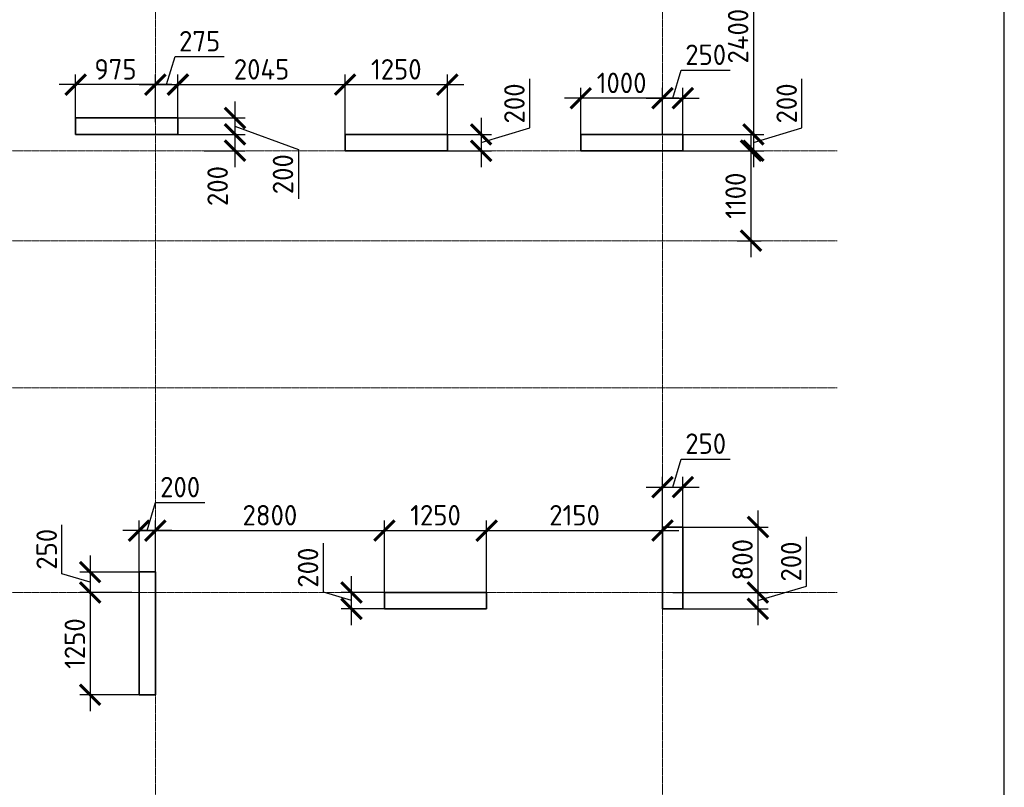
# Model space of a CAD drawing. Header units: millimetres. Extents: x 263826 to 1718326, y -423071 to 70137.
# Tile 86 of 256: x 483383 to 495421, y -244918 to -235534. Entities that reach past the tile are written whole.
import ezdxf

# ---------------------------------------------------------------- set-up
doc = ezdxf.new("R2010")
doc.units = ezdxf.units.MM
doc.linetypes.add('______5', pattern=[1100, 800, -100, 100, -100])
doc.linetypes.add('осевая', pattern=[50.8, 31.75, -6.35, 6.35, -6.35])
doc.layers.add('Колонна_ бетон', color=7, linetype='Continuous', lineweight=50, true_color=0xb4b496)
for name, color, linetype, lineweight in [('Оси', 40, '______5', 18), ('размер', 1, 'Continuous', 25), ('РАЗМЕРЫ', 1, 'Continuous', 9), ('СТЕНЫ', 3, 'Continuous', 30)]:
    doc.layers.add(name, color=color, linetype=linetype, lineweight=lineweight)
doc.layers.add('ТОЛСТЫЕ_ОСНОВНЫЕ', color=6, linetype='Continuous')
doc.styles.add('GOST-2.304_Type-B', font='GOST_Common.ttf')
doc.dimstyles.new('СПДС', dxfattribs={"dimscale": 100, "dimtxt": 2.5, "dimasz": 2.5, "dimexe": 1.25, "dimexo": 0, "dimtad": 1, "dimdec": 0, "dimtxsty": 'GOST-2.304_Type-B', "dimblk": 'ARCHTICK', "dimcen": 2.5, "dimdle": 2, "dimadec": 0, "dimazin": 2, "dimtfac": 0.75, "dimtdec": 0, "dimtmove": 1, "dimatfit": 3, "dimfxl": 1, "dimtolj": 1, "dimarcsym": 1})

# ---------------------------------------------------------------- blocks, each defined once
blk = doc.blocks.new('оси2')
at = {"layer": 'Оси', "color": 16, "linetype": 'осевая', "lineweight": 0, "ltscale": 0.5, "transparency": 33554687}
for p, q in [((1024245.5, 5465.4), (1024245.5, -20739.3)), ((1030445.5, 5465.4), (1030445.5, -20739.3)), ((979200, -4392.9), (1032582.1, -4392.9)), ((979200, -5492.9), (1032582.1, -5492.9)), ((979200, -7292.9), (1032582.1, -7292.9)), ((979200, -9792.9), (1032582.1, -9792.9))]:
    blk.add_line(p, q, dxfattribs=at)
blk = doc.blocks.new('_ArchTick')
at = {"color": 0, "linetype": 'ByBlock', "const_width": 0.15}
blk.add_lwpolyline([(-0.5, -0.5), (0.5, 0.5)], dxfattribs=at)
blk = doc.blocks.new('*D922')
at = {"layer": 'DEFPOINTS', "color": 0, "lineweight": 0, "transparency": 16777216}
for p in [(484842, -241780), (484842, -242458, -360), (485042, -242458, -360)]:
    blk.add_point(p, dxfattribs=at)
at = {"layer": 'РАЗМЕРЫ', "color": 0, "lineweight": -2, "transparency": 16777216}
for p, q in [((484942, -241780), (485045, -241436)), ((485045, -241436), (485645, -241436)), ((484842, -242458), (484842, -241655)), ((485042, -242458), (485042, -241655)), ((485242, -241780), (484642, -241780))]:
    blk.add_line(p, q, dxfattribs=at)
at = {"layer": 'РАЗМЕРЫ', "color": 0, "lineweight": -2, "transparency": 16777216, "xscale": 250, "yscale": 250, "zscale": 250, "rotation": 180}
blk.add_blockref('_ArchTick', (484842, -241780), dxfattribs=at)
at = {"layer": 'РАЗМЕРЫ', "color": 0, "lineweight": -2, "transparency": 16777216, "xscale": 250, "yscale": 250, "zscale": 250}
blk.add_blockref('_ArchTick', (485042, -241780), dxfattribs=at)
at = {"layer": 'РАЗМЕРЫ', "color": 0, "lineweight": 0, "transparency": 16777216, "insert": (485345, -241248), "char_height": 250, "attachment_point": 5, "style": 'GOST-2.304_Type-B'}
blk.add_mtext('\\A1;200', dxfattribs=at)
blk = doc.blocks.new('*D923')
at = {"layer": 'DEFPOINTS', "color": 0, "lineweight": 0, "transparency": 16777216}
for p in [(484942, -242286, -200), (484244, -242536), (484752, -242536, -560)]:
    blk.add_point(p, dxfattribs=at)
at = {"layer": 'РАЗМЕРЫ', "color": 0, "lineweight": -2, "transparency": 16777216}
for p, q in [((483900, -242308), (483900, -241708)), ((484244, -242086), (484244, -242736)), ((484244, -242411), (483900, -242308)), ((484942, -242286), (484119, -242286)), ((484752, -242536), (484119, -242536))]:
    blk.add_line(p, q, dxfattribs=at)
at = {"layer": 'РАЗМЕРЫ', "color": 0, "lineweight": -2, "transparency": 16777216, "xscale": 250, "yscale": 250, "zscale": 250}
for p, rotation in [((484244, -242286), 90), ((484244, -242536), 270)]:
    blk.add_blockref('_ArchTick', p, dxfattribs=dict(at, rotation=rotation))
at = {"layer": 'РАЗМЕРЫ', "color": 0, "lineweight": 0, "transparency": 16777216, "insert": (483713, -242008), "char_height": 250, "attachment_point": 5, "rotation": 90, "style": 'GOST-2.304_Type-B'}
blk.add_mtext('\\A1;250', dxfattribs=at)
blk = doc.blocks.new('*D924')
at = {"layer": 'DEFPOINTS', "color": 0, "lineweight": 0, "transparency": 16777216}
for p in [(484752, -242536, -560), (484244, -243786), (484942, -243786, -200)]:
    blk.add_point(p, dxfattribs=at)
at = {"layer": 'РАЗМЕРЫ', "color": 0, "lineweight": -2, "transparency": 16777216}
for p, q in [((484244, -242336), (484244, -243986)), ((484752, -242536), (484119, -242536)), ((484942, -243786), (484119, -243786))]:
    blk.add_line(p, q, dxfattribs=at)
at = {"layer": 'РАЗМЕРЫ', "color": 0, "lineweight": -2, "transparency": 16777216, "xscale": 250, "yscale": 250, "zscale": 250}
for p, rotation in [((484244, -242536), 90), ((484244, -243786), 270)]:
    blk.add_blockref('_ArchTick', p, dxfattribs=dict(at, rotation=rotation))
at = {"layer": 'РАЗМЕРЫ', "color": 0, "lineweight": 0, "transparency": 16777216, "insert": (484057, -243161), "char_height": 250, "attachment_point": 5, "rotation": 90, "style": 'GOST-2.304_Type-B'}
blk.add_mtext('\\A1;1250', dxfattribs=at)
blk = doc.blocks.new('*D925')
at = {"layer": 'DEFPOINTS', "color": 0, "lineweight": 0, "transparency": 16777216}
for p in [(487842, -241780), (485042, -242458, -360), (487842, -242586)]:
    blk.add_point(p, dxfattribs=at)
at = {"layer": 'РАЗМЕРЫ', "color": 0, "lineweight": -2, "transparency": 16777216}
for p, q in [((485042, -242458), (485042, -241655)), ((487842, -242586), (487842, -241655)), ((484842, -241780), (488042, -241780))]:
    blk.add_line(p, q, dxfattribs=at)
at = {"layer": 'РАЗМЕРЫ', "color": 0, "lineweight": -2, "transparency": 16777216, "xscale": 250, "yscale": 250, "zscale": 250, "rotation": 180}
blk.add_blockref('_ArchTick', (485042, -241780), dxfattribs=at)
at = {"layer": 'РАЗМЕРЫ', "color": 0, "lineweight": -2, "transparency": 16777216, "xscale": 250, "yscale": 250, "zscale": 250}
blk.add_blockref('_ArchTick', (487842, -241780), dxfattribs=at)
at = {"layer": 'РАЗМЕРЫ', "color": 0, "lineweight": 0, "transparency": 16777216, "insert": (486442, -241592), "char_height": 250, "attachment_point": 5, "style": 'GOST-2.304_Type-B'}
blk.add_mtext('\\A1;2800', dxfattribs=at)
blk = doc.blocks.new('*D926')
at = {"layer": 'DEFPOINTS', "color": 0, "lineweight": 0, "transparency": 16777216}
for p in [(489092, -241780), (487842, -242586), (489092, -242586)]:
    blk.add_point(p, dxfattribs=at)
at = {"layer": 'РАЗМЕРЫ', "color": 0, "lineweight": -2, "transparency": 16777216}
for p, q in [((487842, -242586), (487842, -241655)), ((489092, -242586), (489092, -241655)), ((487642, -241780), (489292, -241780))]:
    blk.add_line(p, q, dxfattribs=at)
at = {"layer": 'РАЗМЕРЫ', "color": 0, "lineweight": -2, "transparency": 16777216, "xscale": 250, "yscale": 250, "zscale": 250, "rotation": 180}
blk.add_blockref('_ArchTick', (487842, -241780), dxfattribs=at)
at = {"layer": 'РАЗМЕРЫ', "color": 0, "lineweight": -2, "transparency": 16777216, "xscale": 250, "yscale": 250, "zscale": 250}
blk.add_blockref('_ArchTick', (489092, -241780), dxfattribs=at)
at = {"layer": 'РАЗМЕРЫ', "color": 0, "lineweight": 0, "transparency": 16777216, "insert": (488467, -241592), "char_height": 250, "attachment_point": 5, "style": 'GOST-2.304_Type-B'}
blk.add_mtext('\\A1;1250', dxfattribs=at)
blk = doc.blocks.new('*D927')
at = {"layer": 'DEFPOINTS', "color": 0, "lineweight": 0, "transparency": 16777216}
for p in [(491242, -241780), (491242, -242440), (489092, -242586)]:
    blk.add_point(p, dxfattribs=at)
at = {"layer": 'РАЗМЕРЫ', "color": 0, "lineweight": -2, "transparency": 16777216}
for p, q in [((489092, -242586), (489092, -241655)), ((491242, -242440), (491242, -241655)), ((488892, -241780), (491442, -241780))]:
    blk.add_line(p, q, dxfattribs=at)
at = {"layer": 'РАЗМЕРЫ', "color": 0, "lineweight": -2, "transparency": 16777216, "xscale": 250, "yscale": 250, "zscale": 250, "rotation": 180}
blk.add_blockref('_ArchTick', (489092, -241780), dxfattribs=at)
at = {"layer": 'РАЗМЕРЫ', "color": 0, "lineweight": -2, "transparency": 16777216, "xscale": 250, "yscale": 250, "zscale": 250}
blk.add_blockref('_ArchTick', (491242, -241780), dxfattribs=at)
at = {"layer": 'РАЗМЕРЫ', "color": 0, "lineweight": 0, "transparency": 16777216, "insert": (490167, -241592), "char_height": 250, "attachment_point": 5, "style": 'GOST-2.304_Type-B'}
blk.add_mtext('\\A1;2150', dxfattribs=at)
blk = doc.blocks.new('*D957')
at = {"layer": 'DEFPOINTS', "color": 0, "lineweight": 0, "transparency": 16777216}
for p in [(485317, -236328), (485042, -236786), (485317, -236786)]:
    blk.add_point(p, dxfattribs=at)
at = {"layer": 'РАЗМЕРЫ', "color": 0, "lineweight": -2, "transparency": 16777216}
for p, q in [((485179, -236328), (485283, -235984)), ((485283, -235984), (485883, -235984)), ((485042, -236786), (485042, -236203)), ((485317, -236786), (485317, -236203)), ((484842, -236328), (485517, -236328))]:
    blk.add_line(p, q, dxfattribs=at)
at = {"layer": 'РАЗМЕРЫ', "color": 0, "lineweight": -2, "transparency": 16777216, "xscale": 250, "yscale": 250, "zscale": 250, "rotation": 180}
blk.add_blockref('_ArchTick', (485042, -236328), dxfattribs=at)
at = {"layer": 'РАЗМЕРЫ', "color": 0, "lineweight": -2, "transparency": 16777216, "xscale": 250, "yscale": 250, "zscale": 250}
blk.add_blockref('_ArchTick', (485317, -236328), dxfattribs=at)
at = {"layer": 'РАЗМЕРЫ', "color": 0, "lineweight": 0, "transparency": 16777216, "insert": (485583, -235797), "char_height": 250, "attachment_point": 5, "style": 'GOST-2.304_Type-B'}
blk.add_mtext('\\A1;275', dxfattribs=at)
blk = doc.blocks.new('*D958')
at = {"layer": 'DEFPOINTS', "color": 0, "lineweight": 0, "transparency": 16777216}
for p in [(484067, -236328), (484067, -236786), (485042, -236786)]:
    blk.add_point(p, dxfattribs=at)
at = {"layer": 'РАЗМЕРЫ', "color": 0, "lineweight": -2, "transparency": 16777216}
for p, q in [((484067, -236786), (484067, -236203)), ((485042, -236786), (485042, -236203)), ((485242, -236328), (483867, -236328))]:
    blk.add_line(p, q, dxfattribs=at)
at = {"layer": 'РАЗМЕРЫ', "color": 0, "lineweight": -2, "transparency": 16777216, "xscale": 250, "yscale": 250, "zscale": 250, "rotation": 180}
blk.add_blockref('_ArchTick', (484067, -236328), dxfattribs=at)
at = {"layer": 'РАЗМЕРЫ', "color": 0, "lineweight": -2, "transparency": 16777216, "xscale": 250, "yscale": 250, "zscale": 250}
blk.add_blockref('_ArchTick', (485042, -236328), dxfattribs=at)
at = {"layer": 'РАЗМЕРЫ', "color": 0, "lineweight": 0, "transparency": 16777216, "insert": (484554, -236141), "char_height": 250, "attachment_point": 5, "style": 'GOST-2.304_Type-B'}
blk.add_mtext('\\A1;975', dxfattribs=at)
blk = doc.blocks.new('*D959')
at = {"layer": 'DEFPOINTS', "color": 0, "lineweight": 0, "transparency": 16777216}
for p in [(485317, -236736, -200), (485317, -236936, -200), (486015, -236936)]:
    blk.add_point(p, dxfattribs=at)
at = {"layer": 'РАЗМЕРЫ', "color": 0, "lineweight": -2, "transparency": 16777216}
for p, q in [((486015, -236536), (486015, -237136)), ((485317, -236736), (486140, -236736)), ((486015, -236836), (486790, -237123)), ((485317, -236936), (486140, -236936)), ((486790, -237123), (486790, -237723))]:
    blk.add_line(p, q, dxfattribs=at)
at = {"layer": 'РАЗМЕРЫ', "color": 0, "lineweight": -2, "transparency": 16777216, "xscale": 250, "yscale": 250, "zscale": 250}
for p, rotation in [((486015, -236736), 90), ((486015, -236936), 270)]:
    blk.add_blockref('_ArchTick', p, dxfattribs=dict(at, rotation=rotation))
at = {"layer": 'РАЗМЕРЫ', "color": 0, "lineweight": 0, "transparency": 16777216, "insert": (486602, -237423), "char_height": 250, "attachment_point": 5, "rotation": 90, "style": 'GOST-2.304_Type-B'}
blk.add_mtext('\\A1;200', dxfattribs=at)
blk = doc.blocks.new('*D960')
at = {"layer": 'DEFPOINTS', "color": 0, "lineweight": 0, "transparency": 16777216}
for p in [(485728, -236936), (485640, -237136, -560), (486015, -237136)]:
    blk.add_point(p, dxfattribs=at)
at = {"layer": 'РАЗМЕРЫ', "color": 0, "lineweight": -2, "transparency": 16777216}
for p, q in [((486015, -236736), (486015, -237336)), ((485728, -236936), (486140, -236936)), ((485640, -237136), (486140, -237136))]:
    blk.add_line(p, q, dxfattribs=at)
at = {"layer": 'РАЗМЕРЫ', "color": 0, "lineweight": -2, "transparency": 16777216, "xscale": 250, "yscale": 250, "zscale": 250}
for p, rotation in [((486015, -236936), 90), ((486015, -237136), 270)]:
    blk.add_blockref('_ArchTick', p, dxfattribs=dict(at, rotation=rotation))
at = {"layer": 'РАЗМЕРЫ', "color": 0, "lineweight": 0, "transparency": 16777216, "insert": (485803, -237568), "char_height": 250, "attachment_point": 5, "rotation": 90, "style": 'GOST-2.304_Type-B'}
blk.add_mtext('\\A1;200', dxfattribs=at)
blk = doc.blocks.new('*D961')
at = {"layer": 'DEFPOINTS', "color": 0, "lineweight": 0, "transparency": 16777216}
for p in [(487362, -236328), (485317, -236786), (487362, -236986)]:
    blk.add_point(p, dxfattribs=at)
at = {"layer": 'РАЗМЕРЫ', "color": 0, "lineweight": -2, "transparency": 16777216}
for p, q in [((485317, -236786), (485317, -236203)), ((487362, -236986), (487362, -236203)), ((485117, -236328), (487562, -236328))]:
    blk.add_line(p, q, dxfattribs=at)
at = {"layer": 'РАЗМЕРЫ', "color": 0, "lineweight": -2, "transparency": 16777216, "xscale": 250, "yscale": 250, "zscale": 250, "rotation": 180}
blk.add_blockref('_ArchTick', (485317, -236328), dxfattribs=at)
at = {"layer": 'РАЗМЕРЫ', "color": 0, "lineweight": -2, "transparency": 16777216, "xscale": 250, "yscale": 250, "zscale": 250}
blk.add_blockref('_ArchTick', (487362, -236328), dxfattribs=at)
at = {"layer": 'РАЗМЕРЫ', "color": 0, "lineweight": 0, "transparency": 16777216, "insert": (486340, -236141), "char_height": 250, "attachment_point": 5, "style": 'GOST-2.304_Type-B'}
blk.add_mtext('\\A1;2045', dxfattribs=at)
blk = doc.blocks.new('*D962')
at = {"layer": 'DEFPOINTS', "color": 0, "lineweight": 0, "transparency": 16777216}
for p in [(488612, -236328), (487362, -236986), (488612, -236986)]:
    blk.add_point(p, dxfattribs=at)
at = {"layer": 'РАЗМЕРЫ', "color": 0, "lineweight": -2, "transparency": 16777216}
for p, q in [((487362, -236986), (487362, -236203)), ((488612, -236986), (488612, -236203)), ((487162, -236328), (488812, -236328))]:
    blk.add_line(p, q, dxfattribs=at)
at = {"layer": 'РАЗМЕРЫ', "color": 0, "lineweight": -2, "transparency": 16777216, "xscale": 250, "yscale": 250, "zscale": 250, "rotation": 180}
blk.add_blockref('_ArchTick', (487362, -236328), dxfattribs=at)
at = {"layer": 'РАЗМЕРЫ', "color": 0, "lineweight": -2, "transparency": 16777216, "xscale": 250, "yscale": 250, "zscale": 250}
blk.add_blockref('_ArchTick', (488612, -236328), dxfattribs=at)
at = {"layer": 'РАЗМЕРЫ', "color": 0, "lineweight": 0, "transparency": 16777216, "insert": (487987, -236141), "char_height": 250, "attachment_point": 5, "style": 'GOST-2.304_Type-B'}
blk.add_mtext('\\A1;1250', dxfattribs=at)
blk = doc.blocks.new('*D963')
at = {"layer": 'DEFPOINTS', "color": 0, "lineweight": 0, "transparency": 16777216}
for p in [(488612, -236936), (488612, -237136, -560), (489025, -237136)]:
    blk.add_point(p, dxfattribs=at)
at = {"layer": 'РАЗМЕРЫ', "color": 0, "lineweight": -2, "transparency": 16777216}
for p, q in [((489618, -236858), (489618, -236258)), ((489025, -236736), (489025, -237336)), ((489025, -237036), (489618, -236858)), ((488612, -236936), (489150, -236936)), ((488612, -237136), (489150, -237136))]:
    blk.add_line(p, q, dxfattribs=at)
at = {"layer": 'РАЗМЕРЫ', "color": 0, "lineweight": -2, "transparency": 16777216, "xscale": 250, "yscale": 250, "zscale": 250}
for p, rotation in [((489025, -236936), 90), ((489025, -237136), 270)]:
    blk.add_blockref('_ArchTick', p, dxfattribs=dict(at, rotation=rotation))
at = {"layer": 'РАЗМЕРЫ', "color": 0, "lineweight": 0, "transparency": 16777216, "insert": (489431, -236558), "char_height": 250, "attachment_point": 5, "rotation": 90, "style": 'GOST-2.304_Type-B'}
blk.add_mtext('\\A1;200', dxfattribs=at)
blk = doc.blocks.new('*D977')
at = {"layer": 'DEFPOINTS', "color": 0, "transparency": 16777216}
for p in [(491797, -237136, -560), (492324, -237136), (492155, -238236, -560)]:
    blk.add_point(p, dxfattribs=at)
at = {"layer": 'РАЗМЕРЫ', "color": 0, "lineweight": -2, "transparency": 16777216}
for p, q in [((492324, -238436), (492324, -236936)), ((491797, -237136), (492449, -237136)), ((492155, -238236), (492449, -238236))]:
    blk.add_line(p, q, dxfattribs=at)
at = {"layer": 'РАЗМЕРЫ', "color": 0, "lineweight": -2, "transparency": 16777216, "xscale": 250, "yscale": 250, "zscale": 250}
for p, rotation in [((492324, -237136), 90), ((492324, -238236), 270)]:
    blk.add_blockref('_ArchTick', p, dxfattribs=dict(at, rotation=rotation))
at = {"layer": 'РАЗМЕРЫ', "color": 0, "lineweight": 0, "transparency": 16777216, "insert": (492136, -237686), "char_height": 250, "attachment_point": 5, "rotation": 90, "style": 'GOST-2.304_Type-B'}
blk.add_mtext('\\A1;1100', dxfattribs=at)
blk = doc.blocks.new('*D984')
at = {"layer": 'DEFPOINTS', "color": 0, "transparency": 16777216}
for p in [(487440, -242536), (487951, -242536, -200), (487842, -242736, 360)]:
    blk.add_point(p, dxfattribs=at)
at = {"layer": 'РАЗМЕРЫ', "color": 0, "lineweight": -2, "transparency": 16777216}
for p, q in [((487096, -242533), (487096, -241933)), ((487440, -242936), (487440, -242336)), ((487440, -242636), (487096, -242533)), ((487951, -242536), (487315, -242536)), ((487842, -242736), (487315, -242736))]:
    blk.add_line(p, q, dxfattribs=at)
at = {"layer": 'РАЗМЕРЫ', "color": 0, "lineweight": -2, "transparency": 16777216, "xscale": 250, "yscale": 250, "zscale": 250}
for p, rotation in [((487440, -242536), 90), ((487440, -242736), 270)]:
    blk.add_blockref('_ArchTick', p, dxfattribs=dict(at, rotation=rotation))
at = {"layer": 'РАЗМЕРЫ', "color": 0, "lineweight": 0, "transparency": 16777216, "insert": (486908, -242233), "char_height": 250, "attachment_point": 5, "rotation": 90, "style": 'GOST-2.304_Type-B'}
blk.add_mtext('\\A1;200', dxfattribs=at)
blk = doc.blocks.new('*D982')
at = {"layer": 'DEFPOINTS', "color": 0, "transparency": 16777216}
for p in [(490242, -236494), (491242, -236840), (490242, -236986)]:
    blk.add_point(p, dxfattribs=at)
at = {"layer": 'размер', "color": 0, "lineweight": -2, "transparency": 16777216}
for p, q in [((490242, -236986), (490242, -236369)), ((491242, -236840), (491242, -236369)), ((491442, -236494), (490042, -236494))]:
    blk.add_line(p, q, dxfattribs=at)
at = {"layer": 'размер', "color": 0, "lineweight": -2, "transparency": 16777216, "xscale": 250, "yscale": 250, "zscale": 250, "rotation": 180}
blk.add_blockref('_ArchTick', (490242, -236494), dxfattribs=at)
at = {"layer": 'размер', "color": 0, "lineweight": -2, "transparency": 16777216, "xscale": 250, "yscale": 250, "zscale": 250}
blk.add_blockref('_ArchTick', (491242, -236494), dxfattribs=at)
at = {"layer": 'размер', "color": 0, "transparency": 16777216, "insert": (490742, -236307), "char_height": 250, "attachment_point": 5, "style": 'GOST-2.304_Type-B'}
blk.add_mtext('\\A1;1000', dxfattribs=at)
blk = doc.blocks.new('*D1019')
at = {"layer": 'DEFPOINTS', "color": 0, "transparency": 16777216}
for p in [(491492, -234536, -560), (491492, -236936, -560), (492354, -236936)]:
    blk.add_point(p, dxfattribs=at)
at = {"layer": 'РАЗМЕРЫ', "color": 0, "lineweight": -2, "transparency": 16777216}
for p, q in [((492354, -234336), (492354, -237136)), ((491492, -234536), (492479, -234536)), ((491492, -236936), (492479, -236936))]:
    blk.add_line(p, q, dxfattribs=at)
at = {"layer": 'РАЗМЕРЫ', "color": 0, "lineweight": -2, "transparency": 16777216, "xscale": 250, "yscale": 250, "zscale": 250}
for p, rotation in [((492354, -234536), 90), ((492354, -236936), 270)]:
    blk.add_blockref('_ArchTick', p, dxfattribs=dict(at, rotation=rotation))
at = {"layer": 'РАЗМЕРЫ', "color": 0, "lineweight": 0, "transparency": 16777216, "insert": (492166, -235736), "char_height": 250, "attachment_point": 5, "rotation": 90, "style": 'GOST-2.304_Type-B'}
blk.add_mtext('\\A1;2400', dxfattribs=at)
blk = doc.blocks.new('*D1020')
at = {"layer": 'DEFPOINTS', "color": 0, "transparency": 16777216}
for p in [(491492, -236936, -560), (491492, -237136, -560), (492354, -237136)]:
    blk.add_point(p, dxfattribs=at)
at = {"layer": 'РАЗМЕРЫ', "color": 0, "lineweight": -2, "transparency": 16777216}
for p, q in [((492947, -236858), (492947, -236258)), ((492354, -236736), (492354, -237336)), ((492354, -237036), (492947, -236858)), ((491492, -236936), (492479, -236936)), ((491492, -237136), (492479, -237136))]:
    blk.add_line(p, q, dxfattribs=at)
at = {"layer": 'РАЗМЕРЫ', "color": 0, "lineweight": -2, "transparency": 16777216, "xscale": 250, "yscale": 250, "zscale": 250}
for p, rotation in [((492354, -236936), 90), ((492354, -237136), 270)]:
    blk.add_blockref('_ArchTick', p, dxfattribs=dict(at, rotation=rotation))
at = {"layer": 'РАЗМЕРЫ', "color": 0, "lineweight": 0, "transparency": 16777216, "insert": (492760, -236558), "char_height": 250, "attachment_point": 5, "rotation": 90, "style": 'GOST-2.304_Type-B'}
blk.add_mtext('\\A1;200', dxfattribs=at)
blk = doc.blocks.new('*D1021')
at = {"layer": 'DEFPOINTS', "color": 0, "transparency": 16777216}
for p in [(491492, -236494), (491242, -236936, -560), (491492, -236936)]:
    blk.add_point(p, dxfattribs=at)
at = {"layer": 'РАЗМЕРЫ', "color": 0, "lineweight": -2, "transparency": 16777216}
for p, q in [((491367, -236494), (491470, -236151)), ((491470, -236151), (492070, -236151)), ((491242, -236936), (491242, -236369)), ((491492, -236936), (491492, -236369)), ((491042, -236494), (491692, -236494))]:
    blk.add_line(p, q, dxfattribs=at)
at = {"layer": 'РАЗМЕРЫ', "color": 0, "lineweight": -2, "transparency": 16777216, "xscale": 250, "yscale": 250, "zscale": 250, "rotation": 180}
blk.add_blockref('_ArchTick', (491242, -236494), dxfattribs=at)
at = {"layer": 'РАЗМЕРЫ', "color": 0, "lineweight": -2, "transparency": 16777216, "xscale": 250, "yscale": 250, "zscale": 250}
blk.add_blockref('_ArchTick', (491492, -236494), dxfattribs=at)
at = {"layer": 'РАЗМЕРЫ', "color": 0, "lineweight": 0, "transparency": 16777216, "insert": (491770, -235963), "char_height": 250, "attachment_point": 5, "style": 'GOST-2.304_Type-B'}
blk.add_mtext('\\A1;250', dxfattribs=at)
blk = doc.blocks.new('*D1022')
at = {"layer": 'DEFPOINTS', "color": 0, "lineweight": 0, "transparency": 16777216}
for p in [(491492, -241248), (491492, -241976, -560), (491242, -242440)]:
    blk.add_point(p, dxfattribs=at)
at = {"layer": 'РАЗМЕРЫ', "color": 0, "lineweight": -2, "transparency": 16777216}
for p, q in [((491367, -241248), (491470, -240905)), ((491470, -240905), (492070, -240905)), ((491242, -242440), (491242, -241123)), ((491492, -241976), (491492, -241123)), ((491042, -241248), (491692, -241248))]:
    blk.add_line(p, q, dxfattribs=at)
at = {"layer": 'РАЗМЕРЫ', "color": 0, "lineweight": -2, "transparency": 16777216, "xscale": 250, "yscale": 250, "zscale": 250, "rotation": 180}
blk.add_blockref('_ArchTick', (491242, -241248), dxfattribs=at)
at = {"layer": 'РАЗМЕРЫ', "color": 0, "lineweight": -2, "transparency": 16777216, "xscale": 250, "yscale": 250, "zscale": 250}
blk.add_blockref('_ArchTick', (491492, -241248), dxfattribs=at)
at = {"layer": 'РАЗМЕРЫ', "color": 0, "lineweight": 0, "transparency": 16777216, "insert": (491770, -240717), "char_height": 250, "attachment_point": 5, "style": 'GOST-2.304_Type-B'}
blk.add_mtext('\\A1;250', dxfattribs=at)
blk = doc.blocks.new('*D1023')
at = {"layer": 'DEFPOINTS', "color": 0, "transparency": 16777216}
for p in [(491367, -241736, -560), (491367, -242536, -560), (492408, -242536)]:
    blk.add_point(p, dxfattribs=at)
at = {"layer": 'РАЗМЕРЫ', "color": 0, "lineweight": -2, "transparency": 16777216}
for p, q in [((492408, -241536), (492408, -242736)), ((491367, -241736), (492533, -241736)), ((491367, -242536), (492533, -242536))]:
    blk.add_line(p, q, dxfattribs=at)
at = {"layer": 'РАЗМЕРЫ', "color": 0, "lineweight": -2, "transparency": 16777216, "xscale": 250, "yscale": 250, "zscale": 250}
for p, rotation in [((492408, -241736), 90), ((492408, -242536), 270)]:
    blk.add_blockref('_ArchTick', p, dxfattribs=dict(at, rotation=rotation))
at = {"layer": 'РАЗМЕРЫ', "color": 0, "lineweight": 0, "transparency": 16777216, "insert": (492220, -242136), "char_height": 250, "attachment_point": 5, "rotation": 90, "style": 'GOST-2.304_Type-B'}
blk.add_mtext('\\A1;800', dxfattribs=at)
blk = doc.blocks.new('*D1024')
at = {"layer": 'DEFPOINTS', "color": 0, "transparency": 16777216}
for p in [(491367, -242536, -560), (491492, -242736, -560), (492408, -242736)]:
    blk.add_point(p, dxfattribs=at)
at = {"layer": 'РАЗМЕРЫ', "color": 0, "lineweight": -2, "transparency": 16777216}
for p, q in [((493002, -242458), (493002, -241858)), ((492408, -242336), (492408, -242936)), ((491367, -242536), (492533, -242536)), ((492408, -242636), (493002, -242458)), ((491492, -242736), (492533, -242736))]:
    blk.add_line(p, q, dxfattribs=at)
at = {"layer": 'РАЗМЕРЫ', "color": 0, "lineweight": -2, "transparency": 16777216, "xscale": 250, "yscale": 250, "zscale": 250}
for p, rotation in [((492408, -242536), 90), ((492408, -242736), 270)]:
    blk.add_blockref('_ArchTick', p, dxfattribs=dict(at, rotation=rotation))
at = {"layer": 'РАЗМЕРЫ', "color": 0, "lineweight": 0, "transparency": 16777216, "insert": (492814, -242158), "char_height": 250, "attachment_point": 5, "rotation": 90, "style": 'GOST-2.304_Type-B'}
blk.add_mtext('\\A1;200', dxfattribs=at)
blk = doc.blocks.new('*U69')
at = {"layer": 'ТОЛСТЫЕ_ОСНОВНЫЕ', "color": 6}
blk.add_lwpolyline([(20, 5), (589, 5), (589, 415), (20, 415)], close=True, dxfattribs=at)

msp = doc.modelspace()

# ---------------------------------------------------------------- linework, layer by layer
at = {"layer": 'Колонна_ бетон', "color": 180, "linetype": 'Continuous', "lineweight": 35, "transparency": 33554687}
for p, q in [((484066.8803, -236735.88139, -200), (484066.8803, -236935.88139, -200)), ((485316.88027, -236735.88139, -200), (484066.8803, -236735.88139, -200)), ((485316.88027, -236935.88139, -200), (485316.88027, -236735.88139, -200)), ((485316.88027, -236935.88139, -200), (484066.8803, -236935.88139, -200)), ((487361.88034, -236935.88139, -200), (487361.88034, -237135.88139, -200)), ((488611.8803, -236935.88139, -200), (487361.88034, -236935.88139, -200)), ((488611.8803, -236935.88139, -200), (488611.8803, -237135.88139, -200)), ((487361.88034, -237135.88139, -200), (488611.8803, -237135.88139, -200)), ((485041.88027, -242285.88145, -200), (484841.88027, -242285.88145, -200)), ((484841.88027, -243785.88142, -200), (484841.88027, -242285.88145, -200)), ((485041.88027, -242285.88145, -200), (485041.88027, -243785.88142, -200)), ((487841.88084, -242735.88139, -200), (487841.88084, -242535.88139, -200)), ((487841.88084, -242535.88139, -200), (489091.88081, -242535.88139, -200)), ((489091.88081, -242535.88139, -200), (489091.88081, -242735.88139, -200)), ((489091.88081, -242735.88139, -200), (487841.88084, -242735.88139, -200)), ((484841.88027, -243785.88142, -200), (485041.88027, -243785.88142, -200))]:
    msp.add_line(p, q, dxfattribs=at)
at = {"layer": 'Колонна_ бетон', "color": 180, "linetype": 'Continuous', "lineweight": 35, "transparency": 33554687, "elevation": -559.99999}
for points in [[(491492.02043, -236935.88122), (490242.0208, -236935.88122), (490242.0208, -237135.88139), (491492.02043, -237135.88139)], [(491241.98582, -241735.88132), (491491.98582, -241735.88132), (491491.98582, -242735.88139), (491241.98582, -242735.88139)]]:
    msp.add_lwpolyline(points, close=True, dxfattribs=at)
at = {"layer": 'СТЕНЫ', "linetype": 'Continuous', "transparency": 33554687}
for p, q in [((490241.8803, -236935.88139, -200), (491241.88027, -236935.88139, -200)), ((490241.8803, -237135.88139, -200), (490241.8803, -236935.88139, -200)), ((490241.8803, -237135.88139, -200), (491241.88027, -237135.88139, -200))]:
    msp.add_line(p, q, dxfattribs=at)

# ---------------------------------------------------------------- block references
at = {"xscale": 100, "yscale": 100, "zscale": 100}
msp.add_blockref('*U69', (436520.8066, -265573.15111, 3100), dxfattribs=at)
at = {"layer": 'РАЗМЕРЫ'}
msp.add_blockref('оси2', (-539203.53067, -232742.99982, -559.99999), dxfattribs=at)

# ---------------------------------------------------------------- dimensions: what is measured, and where the dimension line sits
at = {"layer": 'размер', "color": 146, "true_color": 0x006272}
dim = msp.add_linear_dim(base=(490242.03044, -236494.40924, -360), p1=(491242.03041, -236840.11918, -360), p2=(490242.03044, -236985.88139, -360), dimstyle='СПДС', dxfattribs=at)
dim.commit()
dim.dimension.update_dxf_attribs({"geometry": '*D982', "text_midpoint": (490742.03043, -236306.90924, -360)})
at = {"layer": 'РАЗМЕРЫ', "color": 146, "lineweight": 0}
for base, p1, p2, picture, middle in [((492353.73603, -236935.88122), (491492.02229, -234535.88122, -559.99999), (491492.02043, -236935.88122, -559.99999), '*D1019', (492166.23603, -235735.88122)), ((492353.73603, -237135.88139), (491492.02043, -236935.88122, -559.99999), (491492.02043, -237135.88139, -559.99999), '*D1020', (492759.98603, -236795.25631)), ((492407.9573, -242535.88139), (491366.98582, -241735.88132, -559.99999), (491366.98582, -242535.88139, -559.99999), '*D1023', (492220.4573, -242135.88135)), ((487439.60072, -242535.88139, -360), (487841.88084, -242735.88139), (487951.45329, -242535.88139, -559.99999), '*D984', (486908.35072, -242470.25639, -360)), ((492407.9573, -242735.88139), (491366.98582, -242535.88139, -559.99999), (491491.98582, -242735.88139, -559.99999), '*D1024', (492814.2073, -242395.25639))]:
    dim = msp.add_linear_dim(base=base, p1=p1, p2=p2, angle=90, dimstyle='СПДС', dxfattribs=at)
    dim.commit()
    dim.dimension.update_dxf_attribs({"geometry": picture, "text_midpoint": middle})
at = {"layer": 'РАЗМЕРЫ', "color": 146, "lineweight": 0, "true_color": 0x006272}
for base, p1, p2, picture, middle in [((485317.03041, -236328.0601), (485041.88264, -236785.87632), (485317.03041, -236785.87632), '*D957', (485345.08153, -235796.8101)), ((484067.02431, -236328.0601), (485041.88264, -236785.87632), (484067.02431, -236785.87632), '*D958', (484554.45347, -236140.5601)), ((487362.02553, -236328.0601), (485317.03041, -236785.87632), (487362.02553, -236985.87632), '*D961', (486339.52797, -236140.5601)), ((488612.03163, -236328.0601), (487362.02553, -236985.87632), (488612.03163, -236985.87632), '*D962', (487987.02858, -236140.5601)), ((484842.03041, -241779.5601), (485042.03041, -242458.0601, -360), (484842.03041, -242458.0601, -360), '*D922', (485107.65541, -241248.3101)), ((487842.03041, -241779.5601), (485042.03041, -242458.0601, -360), (487842.03041, -242585.88204), '*D925', (486442.03041, -241592.0601)), ((489092.03041, -241779.5601), (487842.03041, -242585.88204), (489092.03041, -242585.88242), '*D926', (488467.03041, -241592.0601)), ((491241.88264, -241779.5601), (489092.03041, -242585.88242), (491241.88264, -242440.0601), '*D927', (490166.95653, -241592.0601))]:
    dim = msp.add_linear_dim(base=base, p1=p1, p2=p2, dimstyle='СПДС', override={"dimtofl": 0}, dxfattribs=at)
    dim.commit()
    dim.dimension.update_dxf_attribs({"geometry": picture, "text_midpoint": middle})
at = {"layer": 'РАЗМЕРЫ', "color": 146, "lineweight": 0}
dim = msp.add_linear_dim(base=(491492.02043, -236494.40924), p1=(491241.98582, -236935.88122, -559.99999), p2=(491492.02043, -236935.88122), dimstyle='СПДС', dxfattribs=at)
dim.commit()
dim.dimension.update_dxf_attribs({"geometry": '*D1021', "text_midpoint": (491532.62813, -235963.15924)})
at = {"layer": 'РАЗМЕРЫ', "color": 146, "lineweight": 0, "true_color": 0x006272}
for base, p1, p2, picture, middle in [((489024.60072, -237135.88139), (488611.8803, -236935.88139), (488612.03044, -237135.88139, -559.99999), '*D963', (489430.85072, -236795.25639)), ((484244.10072, -242535.88139), (484941.88027, -242285.88145, -200), (484751.96023, -242535.88139, -559.99999), '*D923', (483712.85072, -242245.25642)), ((484244.10072, -243785.88142), (484751.96023, -242535.88139, -559.99999), (484941.88027, -243785.88142, -200), '*D924', (484056.60072, -243160.8814))]:
    dim = msp.add_linear_dim(base=base, p1=p1, p2=p2, angle=90, dimstyle='СПДС', override={"dimtofl": 0}, dxfattribs=at)
    dim.commit()
    dim.dimension.update_dxf_attribs({"geometry": picture, "text_midpoint": middle})
for base, p1, p2, picture, middle in [((486015.10072, -236935.88139), (485317.03041, -236735.88139, -200), (485316.88027, -236935.88139, -200), '*D959', (486789.60072, -237185.88204)), ((486015.10072, -237135.88139), (485728.4905, -236935.88139), (485640.10072, -237135.88139, -559.99999), '*D960', (485990.10072, -237567.5601))]:
    dim = msp.add_linear_dim(base=base, p1=p1, p2=p2, angle=90, dimstyle='СПДС', override={"dimtofl": 0}, dxfattribs=at)
    dim.commit()
    dim.dimension.update_dxf_attribs({"geometry": picture, "text_midpoint": middle, "dimtype": 160})
dim = msp.add_linear_dim(base=(492323.60072, -237135.88139), p1=(492154.60072, -238235.88139, -559.99999), p2=(491796.60072, -237135.88139, -559.99999), angle=90, dimstyle='СПДС', dxfattribs=at)
dim.commit()
dim.dimension.update_dxf_attribs({"geometry": '*D977', "text_midpoint": (492136.10072, -237685.88139)})
at = {"layer": 'РАЗМЕРЫ', "color": 146, "lineweight": 0}
dim = msp.add_linear_dim(base=(491491.98582, -241248.3101), p1=(491241.88264, -242440.0601), p2=(491491.98582, -241976.25726, -559.99999), dimstyle='СПДС', override={"dimtofl": 0}, dxfattribs=at)
dim.commit()
dim.dimension.update_dxf_attribs({"geometry": '*D1022', "text_midpoint": (491532.55923, -240717.0601)})

doc.saveas('drawing.dxf')
